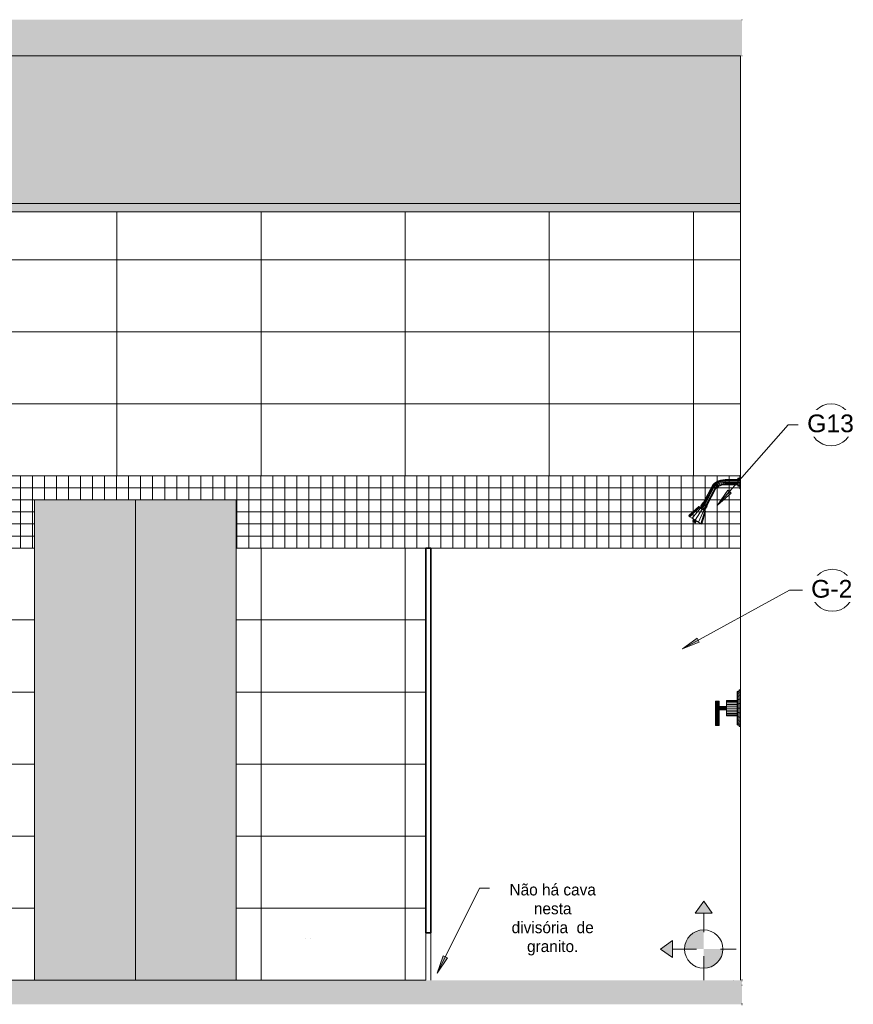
# Model space of a CAD drawing. Header units: metres. Extents: x -10.1 to 50.7, y -18 to 8.5.
# Tile 98 of 109: x 30.2 to 33.7, y -0.1 to 4. Entities that reach past the tile are written whole.
import ezdxf

# ---------------------------------------------------------------- set-up
doc = ezdxf.new("R2010")
doc.units = ezdxf.units.M
doc.linetypes.add('IMPORT-HIDDEN _4_', pattern=[0.005, 0.003333, -0.001667])
doc.linetypes.add('Oculta', pattern=[0.007144, 0.004763, -0.002381])
doc.layers.get('DEFPOINTS').update_dxf_attribs({"lineweight": 18})
for name, color, linetype, lineweight in [('A-ANNO-KEYN', 231, 'Continuous', 9), ('A-DETL', 90, 'Continuous', 18), ('A-DETL-GENF', 92, 'Continuous', 18), ('A-DETL-HDLN', 90, 'Oculta', 18), ('A-DETL-THIN', 151, 'Continuous', 18), ('A-DOOR', 31, 'Continuous', 18), ('A-FLOR', 192, 'Continuous', 18), ('A-FLOR-MCUT', 51, 'Continuous', 18), ('A-FLOR-PATT', 8, 'Continuous', 18), ('A-WALL', 113, 'Continuous', 18), ('A-WALL-PATT', 111, 'Continuous', 35), ('ARQ-ALV-MEDIA', 7, 'Continuous', 18), ('ARQ-IND-SIMB', 7, 'Continuous', 18), ('ARQ-LAY-EQUIP', 7, 'Continuous', 18), ('ARQ-PISO-DESN', 7, 'Continuous', 18), ('ARQ-PROJECAO', 7, 'IMPORT-HIDDEN _4_', 18), ('base', 7, 'Continuous', 18), ('corpo', 50, 'Continuous', 25), ('COTAS', 7, 'Continuous', 18), ('cubas', 7, 'Continuous', 18), ('DETALHE', 7, 'Continuous', 18), ('DETALHES_CTR35', 7, 'Continuous', 18), ('ESQUADRIAS', 250, 'Continuous', 35), ('G-ANNO-TEXT', 231, 'Continuous', 9), ('G-IMPT', 8, 'Continuous', 18), ('P-SANR-FIXT', 6, 'Continuous', 18), ('Projeto da acquasoft Caldas NovasMOD_dwg', 8, 'Continuous', 18), ('sobre-tampo', 50, 'Continuous', 25)]:
    doc.layers.add(name, color=color, linetype=linetype, lineweight=lineweight)
doc.styles.add('Arial_1', font='arial.ttf', dxfattribs={"height": 0.073765})
doc.styles.add('Century Gothic_4', font='GOTHIC.TTF', dxfattribs={"height": 0.047904})

# ---------------------------------------------------------------- blocks, each defined once
blk = doc.blocks.new('Projeto da acquasoft Caldas NovasMOD_dwg_buffet-1411850-Vista G')
at = {"layer": 'base'}
for p, q in [((5.7833, 0), (5.7828, 0)), ((5.7828, 0), (5.7833, 0))]:
    blk.add_line(p, q, dxfattribs=at)
at = {"layer": 'corpo'}
for p, q in [((5.7833, 0), (5.7828, 0)), ((5.7828, 0), (5.7833, 0))]:
    blk.add_line(p, q, dxfattribs=at)
at = {"layer": 'COTAS'}
for p, q in [((5.7833, 0), (5.7828, 0)), ((5.7828, 0), (5.7833, 0))]:
    blk.add_line(p, q, dxfattribs=at)
at = {"layer": 'cubas'}
for p, q in [((5.7833, 0), (5.7828, 0)), ((5.7828, 0), (5.7833, 0)), ((5.7828, 0), (5.7833, 0)), ((5.7833, 0), (5.7828, 0))]:
    blk.add_line(p, q, dxfattribs=at)
at = {"layer": 'sobre-tampo'}
for p, q in [((5.7828, 0), (5.7833, 0)), ((5.7833, 0), (5.7828, 0))]:
    blk.add_line(p, q, dxfattribs=at)
blk = doc.blocks.new('Projeto da acquasoft Caldas NovasMOD_dwg__Dot-1411849-Vista G')
at = {"layer": 'COTAS'}
for p, q in [((5.7832, 0), (5.7837, 0)), ((5.7837, 0), (5.7832, 0))]:
    blk.add_line(p, q, dxfattribs=at)
blk = doc.blocks.new('Projeto da acquasoft Caldas NovasMOD_dwg__Dot-1411863-Vista G')
at = {"layer": 'COTAS'}
blk.add_line((5.7828, 0), (5.7833, 0), dxfattribs=at)
blk = doc.blocks.new('Projeto da acquasoft Caldas NovasMOD_dwg-1411832-Vista G')
at = {"layer": 'ARQ-ALV-MEDIA'}
for p, q in [((5.7833, 0), (5.7828, 0)), ((5.7833, 0), (5.7828, 0)), ((5.7833, 0), (5.7828, 0)), ((5.7828, 0), (5.7833, 0))]:
    blk.add_line(p, q, dxfattribs=at)
at = {"layer": 'ARQ-IND-SIMB'}
blk.add_line((5.7833, 0), (5.7828, 0), dxfattribs=at)
blk.add_line((5.7833, 0), (5.7828, 0), dxfattribs=at)
at = {"layer": 'ARQ-LAY-EQUIP'}
for p, q in [((5.7828, 0), (5.7833, 0)), ((5.7833, 0), (5.7828, 0)), ((5.7833, 0), (5.7828, 0)), ((5.7833, 0), (5.7828, 0)), ((5.7828, 0), (5.7833, 0)), ((5.7833, 0), (5.7828, 0))]:
    blk.add_line(p, q, dxfattribs=at)
at = {"layer": 'ARQ-PISO-DESN'}
for p, q in [((5.7828, 0), (5.7833, 0)), ((5.7833, 0), (5.7828, 0))]:
    blk.add_line(p, q, dxfattribs=at)
at = {"layer": 'ARQ-PROJECAO'}
for p, q in [((5.7833, 0), (5.7828, 0)), ((5.7833, 0), (5.7828, 0)), ((5.7833, 0), (5.7828, 0)), ((5.7828, 0), (5.7833, 0)), ((5.7833, 0), (5.7828, 0))]:
    blk.add_line(p, q, dxfattribs=at)
at = {"layer": 'COTAS'}
blk.add_line((5.7828, 0), (5.7833, 0), dxfattribs=at)
at = {"layer": 'DEFPOINTS'}
for p, q in [((5.7833, 0), (5.7828, 0)), ((5.7828, 0), (5.7833, 0))]:
    blk.add_line(p, q, dxfattribs=at)
at = {"layer": 'DETALHE'}
blk.add_line((5.7828, 0), (5.7833, 0), dxfattribs=at)
blk.add_line((5.7828, 0), (5.7833, 0), dxfattribs=at)
at = {"layer": 'DETALHES_CTR35'}
for p, q in [((5.7833, 0), (5.7828, 0)), ((5.7828, 0), (5.7833, 0)), ((5.7833, 0), (5.7828, 0)), ((5.7828, 0), (5.7833, 0)), ((5.7833, 0), (5.7828, 0)), ((5.7833, 0), (5.7828, 0)), ((5.7833, 0), (5.7828, 0)), ((5.7828, 0), (5.7833, 0)), ((5.7833, 0), (5.7828, 0)), ((5.7828, 0), (5.7833, 0)), ((5.7833, 0), (5.7828, 0)), ((5.7833, 0), (5.7828, 0)), ((5.7828, 0), (5.7833, 0)), ((5.7833, 0), (5.7828, 0)), ((5.7833, 0), (5.7828, 0))]:
    blk.add_line(p, q, dxfattribs=at)
at = {"layer": 'ESQUADRIAS'}
for p, q in [((5.7833, 0), (5.7828, 0)), ((5.7833, 0), (5.7828, 0)), ((5.7833, 0), (5.7828, 0)), ((5.7833, 0), (5.7828, 0)), ((5.7833, 0), (5.7828, 0)), ((5.7828, 0), (5.7833, 0))]:
    blk.add_line(p, q, dxfattribs=at)
at = {"extrusion": (0, 0, -1)}
blk.add_blockref('Projeto da acquasoft Caldas NovasMOD_dwg__Dot-1411849-Vista G', (-11.5298, 0), dxfattribs=at)
for name in ['Projeto da acquasoft Caldas NovasMOD_dwg_buffet-1411850-Vista G', 'Projeto da acquasoft Caldas NovasMOD_dwg__Dot-1411863-Vista G', 'Projeto da acquasoft Caldas NovasMOD_dwg__Dot-1411849-Vista G']:
    blk.add_blockref(name, (0, 0))
blk = doc.blocks.new('ADA Shower Head with adjustable bar 2 - ADA Shower Head with adjustable bar 2-210233-Vista G')
at = {"layer": 'P-SANR-FIXT'}
for p, q in [((3.9673, 0.1741), (3.9673, 0.1742)), ((3.9873, 0.1742), (3.9873, 0.1741))]:
    blk.add_line(p, q, dxfattribs=at)
blk = doc.blocks.new('Kohler_-_K-T8226_Taboret_Shower_Trim_1533 - t8226_dxf-717986-Vista G')
at = {"layer": 'G-IMPT'}
for p, q in [((5.7741, 2.0911), (5.7662, 2.0911)), ((5.7662, 2.0911), (5.7662, 2.0899)), ((5.7741, 2.1022), (5.7773, 2.1022)), ((5.7741, 2.1022), (5.7741, 2.1001)), ((5.7741, 2.1001), (5.7773, 2.1001)), ((5.7773, 2.1022), (5.7773, 2.1001)), ((5.6614, 2.0635), (5.6215, 1.9883)), ((5.6684, 2.0697), (5.6614, 2.0635)), ((5.6623, 2.0626), (5.6614, 2.0635)), ((5.6623, 2.0626), (5.6618, 2.0617)), ((5.6692, 2.0686), (5.6623, 2.0626)), ((5.6763, 2.075), (5.6684, 2.0697)), ((5.6692, 2.0686), (5.6684, 2.0697)), ((5.677, 2.0738), (5.6692, 2.0686)), ((5.6695, 2.0682), (5.6692, 2.0686)), ((5.6849, 2.0792), (5.6763, 2.075)), ((5.677, 2.0738), (5.6763, 2.075)), ((5.6854, 2.078), (5.677, 2.0738)), ((5.6773, 2.0732), (5.677, 2.0738)), ((5.6939, 2.0822), (5.6849, 2.0792)), ((5.6854, 2.078), (5.6849, 2.0792)), ((5.6942, 2.081), (5.6854, 2.078)), ((5.6857, 2.0772), (5.6854, 2.078)), ((5.7032, 2.0841), (5.6939, 2.0822)), ((5.6942, 2.081), (5.6939, 2.0822)), ((5.7034, 2.0828), (5.6942, 2.081)), ((5.6944, 2.0801), (5.6942, 2.081)), ((5.7125, 2.0847), (5.7032, 2.0841)), ((5.7034, 2.0828), (5.7032, 2.0841)), ((5.7125, 2.0834), (5.7034, 2.0828)), ((5.7035, 2.0819), (5.7034, 2.0828)), ((5.7125, 2.0847), (5.7662, 2.0847)), ((5.7125, 2.0834), (5.7125, 2.0847)), ((5.7126, 2.0825), (5.7125, 2.0834)), ((5.7125, 2.0834), (5.7662, 2.0834)), ((5.7662, 2.0899), (5.7662, 2.0889)), ((5.7741, 2.0899), (5.7662, 2.0899)), ((5.6038, 1.9724), (5.5617, 1.935)), ((5.6038, 1.9724), (5.6056, 1.9712)), ((5.6056, 1.9712), (5.6042, 1.9699)), ((5.6105, 1.9681), (5.6056, 1.9712)), ((5.6105, 1.9681), (5.6093, 1.9667)), ((5.6129, 1.972), (5.6105, 1.9681)), ((5.6115, 1.9675), (5.6105, 1.9681)), ((5.6196, 1.9887), (5.6112, 1.9752)), ((5.6112, 1.9752), (5.6122, 1.9746)), ((5.6138, 1.9714), (5.6114, 1.9676)), ((5.6196, 1.9887), (5.6209, 1.9879)), ((5.6209, 1.9879), (5.6199, 1.9863)), ((5.6221, 1.9871), (5.6209, 1.9879)), ((5.6223, 1.9875), (5.6215, 1.9883)), ((5.6384, 1.9769), (5.6375, 1.9753)), ((5.6384, 1.9769), (5.6376, 1.9775)), ((5.5617, 1.935), (5.5632, 1.9341)), ((5.5617, 1.935), (5.5632, 1.9341)), ((5.6289, 1.9567), (5.625, 1.9591)), ((5.6289, 1.9567), (5.6283, 1.9548)), ((5.6307, 1.9555), (5.6289, 1.9567)), ((5.6307, 1.9555), (5.6302, 1.9537)), ((5.5823, 1.92), (5.5782, 1.9135)), ((5.5782, 1.9135), (5.5789, 1.913)), ((5.583, 1.9195), (5.5789, 1.913))]:
    blk.add_line(p, q, dxfattribs=at)
blk = doc.blocks.new('Kohler_-_K-T8226_Taboret_Shower_Trim_1533 - Kohler_-_K-T8226_Taboret_Shower_Trim_1533-204706-Vista G')
blk.add_blockref('Kohler_-_K-T8226_Taboret_Shower_Trim_1533 - t8226_dxf-717986-Vista G', (0, 0))
blk = doc.blocks.new('Kohler_-_K-T8226_Taboret_Shower_Trim_1533 - t8226_dxf-V25-Vista G')
at = {"layer": 'G-IMPT'}
for p, q in [((5.7741, 2.0979), (5.7741, 2.1)), ((5.7741, 2.1), (5.7773, 2.1)), ((5.7741, 2.0921), (5.7741, 2.0979)), ((5.7741, 2.0979), (5.7773, 2.0979)), ((5.7741, 2.0833), (5.7741, 2.0921)), ((5.7741, 2.0921), (5.7773, 2.0921)), ((5.7773, 2.0979), (5.7773, 2.1)), ((5.7773, 2.0921), (5.7773, 2.0979)), ((5.7773, 2.0833), (5.7773, 2.0921)), ((5.6614, 2.0613), (5.6215, 1.9861)), ((5.6623, 2.0604), (5.6225, 1.9851)), ((5.6646, 2.0579), (5.6251, 1.9831)), ((5.6679, 2.0544), (5.629, 1.9806)), ((5.6712, 2.0509), (5.6329, 1.9782)), ((5.6684, 2.0675), (5.6614, 2.0613)), ((5.6614, 2.0613), (5.6623, 2.0604)), ((5.6692, 2.0664), (5.6623, 2.0604)), ((5.6623, 2.0604), (5.6646, 2.0579)), ((5.6713, 2.0637), (5.6646, 2.0579)), ((5.6679, 2.0544), (5.6646, 2.0579)), ((5.6742, 2.0599), (5.6679, 2.0544)), ((5.6712, 2.0509), (5.6679, 2.0544)), ((5.6763, 2.0728), (5.6684, 2.0675)), ((5.6684, 2.0675), (5.6692, 2.0664)), ((5.677, 2.0716), (5.6692, 2.0664)), ((5.6692, 2.0664), (5.6713, 2.0637)), ((5.6771, 2.0561), (5.6712, 2.0509)), ((5.6712, 2.0509), (5.6735, 2.0484)), ((5.6787, 2.0687), (5.6713, 2.0637)), ((5.6742, 2.0599), (5.6713, 2.0637)), ((5.6792, 2.0534), (5.6735, 2.0484)), ((5.6811, 2.0645), (5.6742, 2.0599)), ((5.6771, 2.0561), (5.6742, 2.0599)), ((5.68, 2.0523), (5.6744, 2.0474)), ((5.6849, 2.077), (5.6763, 2.0728)), ((5.6763, 2.0728), (5.677, 2.0716)), ((5.6854, 2.0758), (5.677, 2.0716)), ((5.677, 2.0716), (5.6787, 2.0687)), ((5.6835, 2.0603), (5.6771, 2.0561)), ((5.6771, 2.0561), (5.6792, 2.0534)), ((5.6867, 2.0726), (5.6787, 2.0687)), ((5.6811, 2.0645), (5.6787, 2.0687)), ((5.6852, 2.0574), (5.6792, 2.0534)), ((5.6792, 2.0534), (5.68, 2.0523)), ((5.6858, 2.0563), (5.68, 2.0523)), ((5.6885, 2.0682), (5.6811, 2.0645)), ((5.6835, 2.0603), (5.6811, 2.0645)), ((5.6903, 2.0637), (5.6835, 2.0603)), ((5.6835, 2.0603), (5.6852, 2.0574)), ((5.6939, 2.08), (5.6849, 2.077)), ((5.6849, 2.077), (5.6854, 2.0758)), ((5.6916, 2.0606), (5.6852, 2.0574)), ((5.6852, 2.0574), (5.6858, 2.0563)), ((5.6942, 2.0788), (5.6854, 2.0758)), ((5.6854, 2.0758), (5.6867, 2.0726)), ((5.6921, 2.0594), (5.6858, 2.0563)), ((5.6951, 2.0755), (5.6867, 2.0726)), ((5.6885, 2.0682), (5.6867, 2.0726)), ((5.6963, 2.0708), (5.6885, 2.0682)), ((5.6903, 2.0637), (5.6885, 2.0682)), ((5.6976, 2.0662), (5.6903, 2.0637)), ((5.6903, 2.0637), (5.6916, 2.0606)), ((5.6985, 2.0629), (5.6916, 2.0606)), ((5.6916, 2.0606), (5.6921, 2.0594)), ((5.6988, 2.0616), (5.6921, 2.0594)), ((5.7032, 2.0819), (5.6939, 2.08)), ((5.6939, 2.08), (5.6942, 2.0788)), ((5.7034, 2.0806), (5.6942, 2.0788)), ((5.6942, 2.0788), (5.6951, 2.0755)), ((5.7038, 2.0772), (5.6951, 2.0755)), ((5.6963, 2.0708), (5.6951, 2.0755)), ((5.7045, 2.0724), (5.6963, 2.0708)), ((5.6976, 2.0662), (5.6963, 2.0708)), ((5.7051, 2.0677), (5.6976, 2.0662)), ((5.6976, 2.0662), (5.6985, 2.0629)), ((5.7055, 2.0643), (5.6985, 2.0629)), ((5.6985, 2.0629), (5.6988, 2.0616)), ((5.7057, 2.063), (5.6988, 2.0616)), ((5.7125, 2.0825), (5.7032, 2.0819)), ((5.7032, 2.0819), (5.7034, 2.0806)), ((5.7125, 2.0812), (5.7034, 2.0806)), ((5.7034, 2.0806), (5.7038, 2.0772)), ((5.7127, 2.0778), (5.7038, 2.0772)), ((5.7045, 2.0724), (5.7038, 2.0772)), ((5.7128, 2.073), (5.7045, 2.0724)), ((5.7051, 2.0677), (5.7045, 2.0724)), ((5.713, 2.0682), (5.7051, 2.0677)), ((5.7051, 2.0677), (5.7055, 2.0643)), ((5.7131, 2.0648), (5.7055, 2.0643)), ((5.7055, 2.0643), (5.7057, 2.063)), ((5.7131, 2.0635), (5.7057, 2.063)), ((5.7125, 2.0825), (5.7662, 2.0825)), ((5.7125, 2.0825), (5.7125, 2.0812)), ((5.7125, 2.0812), (5.7662, 2.0812)), ((5.7125, 2.0812), (5.7127, 2.0778)), ((5.7128, 2.073), (5.7127, 2.0778)), ((5.7127, 2.0778), (5.7662, 2.0778)), ((5.7662, 2.073), (5.7128, 2.073)), ((5.713, 2.0682), (5.7128, 2.073)), ((5.713, 2.0682), (5.7662, 2.0682)), ((5.713, 2.0682), (5.7131, 2.0648)), ((5.7131, 2.0648), (5.7662, 2.0648)), ((5.7131, 2.0648), (5.7131, 2.0635)), ((5.7131, 2.0635), (5.7662, 2.0635)), ((5.7662, 2.0877), (5.7662, 2.0889)), ((5.7741, 2.0889), (5.7662, 2.0889)), ((5.7662, 2.0842), (5.7662, 2.0877)), ((5.7741, 2.0877), (5.7662, 2.0877)), ((5.7662, 2.0791), (5.7662, 2.0842)), ((5.7741, 2.0842), (5.7662, 2.0842)), ((5.7662, 2.073), (5.7662, 2.0791)), ((5.7741, 2.0791), (5.7662, 2.0791)), ((5.7662, 2.0669), (5.7662, 2.073)), ((5.7741, 2.073), (5.7662, 2.073)), ((5.7662, 2.0618), (5.7662, 2.0669)), ((5.7741, 2.0669), (5.7662, 2.0669)), ((5.7662, 2.0583), (5.7662, 2.0618)), ((5.7741, 2.0618), (5.7662, 2.0618)), ((5.7662, 2.0571), (5.7662, 2.0583)), ((5.7741, 2.0583), (5.7662, 2.0583)), ((5.7741, 2.0571), (5.7662, 2.0571)), ((5.7741, 2.073), (5.7741, 2.0833)), ((5.7741, 2.0833), (5.7773, 2.0833)), ((5.7741, 2.0627), (5.7741, 2.073)), ((5.7741, 2.073), (5.7773, 2.073)), ((5.7741, 2.0539), (5.7741, 2.0627)), ((5.7741, 2.0627), (5.7773, 2.0627)), ((5.7741, 2.0481), (5.7741, 2.0539)), ((5.7741, 2.0539), (5.7773, 2.0539)), ((5.7773, 2.073), (5.7773, 2.0833)), ((5.7773, 2.0627), (5.7773, 2.073)), ((5.7773, 2.0539), (5.7773, 2.0627)), ((5.7773, 2.0481), (5.7773, 2.0539)), ((5.6735, 2.0484), (5.6356, 1.9765)), ((5.6744, 2.0474), (5.6367, 1.9758)), ((5.6735, 2.0484), (5.6744, 2.0474)), ((5.7741, 2.046), (5.7741, 2.0481)), ((5.7741, 2.0481), (5.7773, 2.0481)), ((5.7741, 2.046), (5.7741, 2.046)), ((5.7741, 2.046), (5.7773, 2.046)), ((5.7741, 2.046), (5.7741, 2.046)), ((5.7773, 2.046), (5.7773, 2.0481)), ((5.7773, 2.046), (5.7773, 2.046)), ((5.6038, 1.9702), (5.5617, 1.9328)), ((5.6056, 1.969), (5.5653, 1.9305)), ((5.6056, 1.969), (5.6038, 1.9702)), ((5.6056, 1.969), (5.6105, 1.9659)), ((5.6139, 1.9713), (5.6105, 1.9659)), ((5.6196, 1.9865), (5.6112, 1.973)), ((5.6125, 1.9722), (5.6112, 1.973)), ((5.6148, 1.9708), (5.6114, 1.9654)), ((5.6209, 1.9857), (5.6125, 1.9722)), ((5.6125, 1.9722), (5.6159, 1.9701)), ((5.6172, 1.9692), (5.6139, 1.9638)), ((5.6243, 1.9835), (5.6159, 1.9701)), ((5.6159, 1.9701), (5.6206, 1.9671)), ((5.6196, 1.9865), (5.6209, 1.9857)), ((5.629, 1.9806), (5.6206, 1.9671)), ((5.6209, 1.9857), (5.6243, 1.9835)), ((5.6215, 1.9861), (5.6225, 1.9851)), ((5.6225, 1.9851), (5.6236, 1.984)), ((5.6243, 1.9835), (5.629, 1.9806)), ((5.6337, 1.9776), (5.6253, 1.9642)), ((5.6372, 1.9755), (5.6288, 1.962)), ((5.629, 1.9806), (5.6337, 1.9776)), ((5.6384, 1.9747), (5.63, 1.9612)), ((5.6337, 1.9776), (5.6372, 1.9755)), ((5.6372, 1.9755), (5.6384, 1.9747)), ((5.5653, 1.9305), (5.5617, 1.9328)), ((5.5617, 1.9328), (5.5653, 1.9305)), ((5.5653, 1.9305), (5.5752, 1.9244)), ((5.5653, 1.9305), (5.5752, 1.9244)), ((5.6105, 1.9659), (5.5752, 1.9244)), ((5.6172, 1.9617), (5.5886, 1.916)), ((5.624, 1.9575), (5.6021, 1.9076)), ((5.6105, 1.9659), (5.6172, 1.9617)), ((5.6289, 1.9545), (5.612, 1.9014)), ((5.6307, 1.9533), (5.6156, 1.8991)), ((5.6206, 1.9671), (5.6172, 1.9617)), ((5.6172, 1.9617), (5.624, 1.9575)), ((5.6206, 1.9671), (5.6253, 1.9642)), ((5.624, 1.965), (5.6206, 1.9596)), ((5.6264, 1.9635), (5.6231, 1.9581)), ((5.6273, 1.9629), (5.624, 1.9575)), ((5.624, 1.9575), (5.6289, 1.9545)), ((5.6253, 1.9642), (5.6288, 1.962)), ((5.6288, 1.962), (5.63, 1.9612)), ((5.6289, 1.9545), (5.6307, 1.9533)), ((5.5752, 1.9244), (5.5886, 1.916)), ((5.5752, 1.9244), (5.5886, 1.916)), ((5.5833, 1.9193), (5.5782, 1.9113)), ((5.5789, 1.9108), (5.5782, 1.9113)), ((5.584, 1.9189), (5.5789, 1.9108)), ((5.5789, 1.9108), (5.5809, 1.9096)), ((5.586, 1.9177), (5.5809, 1.9096)), ((5.5809, 1.9096), (5.5836, 1.9079)), ((5.5886, 1.916), (5.5836, 1.9079)), ((5.5836, 1.9079), (5.5863, 1.9062)), ((5.5913, 1.9143), (5.5863, 1.9062)), ((5.5863, 1.9062), (5.5883, 1.905)), ((5.5933, 1.9131), (5.5883, 1.905)), ((5.5883, 1.905), (5.589, 1.9045)), ((5.5886, 1.916), (5.6021, 1.9076)), ((5.5886, 1.916), (5.6021, 1.9076)), ((5.594, 1.9126), (5.589, 1.9045)), ((5.6021, 1.9076), (5.612, 1.9014)), ((5.6021, 1.9076), (5.612, 1.9014)), ((5.612, 1.9014), (5.6156, 1.8991)), ((5.612, 1.9014), (5.6156, 1.8991)), ((5.763, 1.2007), (5.763, 1.203)), ((5.7662, 1.203), (5.763, 1.203)), ((5.763, 1.1937), (5.763, 1.2007)), ((5.7662, 1.2007), (5.763, 1.2007)), ((5.763, 1.1826), (5.763, 1.1937)), ((5.7662, 1.1937), (5.763, 1.1937)), ((5.7662, 1.2022), (5.7662, 1.2046)), ((5.7709, 1.2046), (5.7662, 1.2046)), ((5.7662, 1.1951), (5.7662, 1.2022)), ((5.7709, 1.2022), (5.7662, 1.2022)), ((5.7662, 1.1837), (5.7662, 1.1951)), ((5.7709, 1.1951), (5.7662, 1.1951)), ((5.7709, 1.2068), (5.7709, 1.2094)), ((5.7709, 1.2094), (5.7773, 1.2094)), ((5.7709, 1.1992), (5.7709, 1.2068)), ((5.7709, 1.2068), (5.7773, 1.2068)), ((5.7709, 1.1871), (5.7709, 1.1992)), ((5.7709, 1.1992), (5.7773, 1.1992)), ((5.7773, 1.2068), (5.7773, 1.2094)), ((5.7773, 1.1992), (5.7773, 1.2068)), ((5.7773, 1.1871), (5.7773, 1.1992)), ((5.6736, 1.1628), (5.6725, 1.1628)), ((5.6725, 1.0612), (5.6725, 1.1628)), ((5.6765, 1.1628), (5.6736, 1.1628)), ((5.6736, 1.0612), (5.6736, 1.1628)), ((5.6805, 1.1628), (5.6765, 1.1628)), ((5.6765, 1.0612), (5.6765, 1.1628)), ((5.6845, 1.1628), (5.6805, 1.1628)), ((5.6805, 1.0612), (5.6805, 1.1628)), ((5.6874, 1.1628), (5.6845, 1.1628)), ((5.6845, 1.0612), (5.6845, 1.1628)), ((5.6874, 1.1628), (5.6884, 1.1628)), ((5.6874, 1.138), (5.6874, 1.1628)), ((5.6884, 1.1392), (5.6884, 1.1628)), ((5.7185, 1.1639), (5.7185, 1.1649)), ((5.763, 1.1649), (5.7185, 1.1649)), ((5.7185, 1.1607), (5.7185, 1.1639)), ((5.763, 1.1639), (5.7185, 1.1639)), ((5.7185, 1.1556), (5.7185, 1.1607)), ((5.763, 1.1607), (5.7185, 1.1607)), ((5.7185, 1.1491), (5.7185, 1.1556)), ((5.763, 1.1556), (5.7185, 1.1556)), ((5.7185, 1.1414), (5.7185, 1.1491)), ((5.763, 1.1491), (5.7185, 1.1491)), ((5.763, 1.1681), (5.763, 1.1826)), ((5.7662, 1.1826), (5.763, 1.1826)), ((5.763, 1.1513), (5.763, 1.1681)), ((5.7662, 1.1681), (5.763, 1.1681)), ((5.763, 1.1332), (5.763, 1.1513)), ((5.7662, 1.1513), (5.763, 1.1513)), ((5.7662, 1.1689), (5.7662, 1.1837)), ((5.7709, 1.1837), (5.7662, 1.1837)), ((5.7662, 1.1517), (5.7662, 1.1689)), ((5.7709, 1.1689), (5.7662, 1.1689)), ((5.7662, 1.1332), (5.7662, 1.1517)), ((5.7709, 1.1517), (5.7662, 1.1517)), ((5.7709, 1.1713), (5.7709, 1.1871)), ((5.7709, 1.1871), (5.7773, 1.1871)), ((5.7709, 1.1529), (5.7709, 1.1713)), ((5.7709, 1.1713), (5.7773, 1.1713)), ((5.7709, 1.1332), (5.7709, 1.1529)), ((5.7709, 1.1529), (5.7773, 1.1529)), ((5.7773, 1.1713), (5.7773, 1.1871)), ((5.7773, 1.1529), (5.7773, 1.1713)), ((5.7773, 1.1332), (5.7773, 1.1529)), ((5.7185, 1.1332), (5.6851, 1.1332)), ((5.7185, 1.1348), (5.6853, 1.1348)), ((5.7185, 1.1315), (5.6853, 1.1315)), ((5.7185, 1.1364), (5.6859, 1.1364)), ((5.7185, 1.13), (5.6859, 1.13)), ((5.7185, 1.1377), (5.6869, 1.1377)), ((5.7185, 1.1287), (5.6869, 1.1287)), ((5.7185, 1.1395), (5.6874, 1.1395)), ((5.7185, 1.1387), (5.6874, 1.1387)), ((5.6874, 1.0612), (5.6874, 1.1284)), ((5.7185, 1.1277), (5.6874, 1.1277)), ((5.7185, 1.1268), (5.6874, 1.1268)), ((5.7185, 1.1393), (5.688, 1.1393)), ((5.7185, 1.1271), (5.688, 1.1271)), ((5.6884, 1.0612), (5.6884, 1.1272)), ((5.7185, 1.1332), (5.7185, 1.1414)), ((5.763, 1.1414), (5.7185, 1.1414)), ((5.7185, 1.125), (5.7185, 1.1332)), ((5.763, 1.1332), (5.7185, 1.1332)), ((5.7185, 1.1173), (5.7185, 1.125)), ((5.763, 1.125), (5.7185, 1.125)), ((5.7185, 1.1107), (5.7185, 1.1173)), ((5.763, 1.1173), (5.7185, 1.1173)), ((5.7185, 1.1057), (5.7185, 1.1107)), ((5.763, 1.1107), (5.7185, 1.1107)), ((5.763, 1.1151), (5.763, 1.1332)), ((5.7662, 1.1332), (5.763, 1.1332)), ((5.763, 1.0983), (5.763, 1.1151)), ((5.7662, 1.1151), (5.763, 1.1151)), ((5.7662, 1.1147), (5.7662, 1.1332)), ((5.7709, 1.1332), (5.7662, 1.1332)), ((5.7662, 1.0975), (5.7662, 1.1147)), ((5.7709, 1.1147), (5.7662, 1.1147)), ((5.7709, 1.1135), (5.7709, 1.1332)), ((5.7709, 1.1332), (5.7773, 1.1332)), ((5.7709, 1.0951), (5.7709, 1.1135)), ((5.7709, 1.1135), (5.7773, 1.1135)), ((5.7773, 1.1135), (5.7773, 1.1332)), ((5.7773, 1.0951), (5.7773, 1.1135)), ((5.7185, 1.1025), (5.7185, 1.1057)), ((5.763, 1.1057), (5.7185, 1.1057)), ((5.7185, 1.1014), (5.7185, 1.1025)), ((5.763, 1.1025), (5.7185, 1.1025)), ((5.763, 1.1014), (5.7185, 1.1014)), ((5.763, 1.0838), (5.763, 1.0983)), ((5.7662, 1.0983), (5.763, 1.0983)), ((5.763, 1.0727), (5.763, 1.0838)), ((5.7662, 1.0838), (5.763, 1.0838)), ((5.763, 1.0657), (5.763, 1.0727)), ((5.7662, 1.0727), (5.763, 1.0727)), ((5.7662, 1.0827), (5.7662, 1.0975)), ((5.7709, 1.0975), (5.7662, 1.0975)), ((5.7662, 1.0713), (5.7662, 1.0827)), ((5.7709, 1.0827), (5.7662, 1.0827)), ((5.7662, 1.0642), (5.7662, 1.0713)), ((5.7709, 1.0713), (5.7662, 1.0713)), ((5.7709, 1.0793), (5.7709, 1.0951)), ((5.7709, 1.0951), (5.7773, 1.0951)), ((5.7709, 1.0672), (5.7709, 1.0793)), ((5.7709, 1.0793), (5.7773, 1.0793)), ((5.7709, 1.0596), (5.7709, 1.0672)), ((5.7709, 1.0672), (5.7773, 1.0672)), ((5.7773, 1.0793), (5.7773, 1.0951)), ((5.7773, 1.0672), (5.7773, 1.0793)), ((5.7773, 1.0596), (5.7773, 1.0672)), ((5.6736, 1.0612), (5.6725, 1.0612)), ((5.6765, 1.0612), (5.6736, 1.0612)), ((5.6805, 1.0612), (5.6765, 1.0612)), ((5.6845, 1.0612), (5.6805, 1.0612)), ((5.6874, 1.0612), (5.6845, 1.0612)), ((5.6874, 1.0612), (5.6884, 1.0612)), ((5.763, 1.0633), (5.763, 1.0657)), ((5.7662, 1.0657), (5.763, 1.0657)), ((5.7662, 1.0633), (5.763, 1.0633)), ((5.7662, 1.0618), (5.7662, 1.0642)), ((5.7709, 1.0642), (5.7662, 1.0642)), ((5.7709, 1.0618), (5.7662, 1.0618)), ((5.7709, 1.057), (5.7709, 1.0596)), ((5.7709, 1.0596), (5.7773, 1.0596)), ((5.7709, 1.057), (5.7773, 1.057)), ((5.7773, 1.057), (5.7773, 1.0596))]:
    blk.add_line(p, q, dxfattribs=at)
blk = doc.blocks.new('Kohler_-_K-T8226_Taboret_Shower_Trim_1533 - Kohler_-_K-T8226_Taboret_Shower_Trim_1533-718128-Vista G')
blk.add_blockref('Kohler_-_K-T8226_Taboret_Shower_Trim_1533 - t8226_dxf-V25-Vista G', (0, 0))
blk = doc.blocks.new('M_Descarga simples1 - 60X160 _vest_ fem_-2394049-Vista G')
at = {"layer": 'A-DOOR'}
for p, q in [((4.4673, 0), (4.4673, 0.198)), ((4.4873, 0.198), (4.4873, 0))]:
    blk.add_line(p, q, dxfattribs=at)
blk = doc.blocks.new('M_Identificador de nota-chave - Texto da nota-chave-86548-Vista G')
at = {"layer": 'A-ANNO-KEYN'}
blk.add_circle((0.8809, 1.0188), 0.0875, dxfattribs=at)

msp = doc.modelspace()

# ---------------------------------------------------------------- hatches: boundary and pattern name
at = {"layer": 'A-ANNO-KEYN'}
for points in [[(33.0854, 1.9784), (33.1424, 2.0282), (33.1275, 2.0413)], [(32.9385, 1.3807), (33.0091, 1.408), (32.9996, 1.4253)]]:
    msp.add_hatch(color=256, dxfattribs=at).paths.add_polyline_path(points, flags=0)
at = {"layer": 'A-DETL-GENF'}
h = msp.add_hatch(color=7, dxfattribs=at)
h.paths.add_polyline_path([(28.623, -0.1), (33.1865, -0.1), (33.1865, 0), (27.971, 0), (27.971, -0.1), (28.297, -0.1)], flags=0)
h.paths.add_polyline_path([(27.971, 3.85), (33.1867, 3.85), (33.1867, 4), (27.971, 4)], flags=0)
for color, points in [(7, [(31.8831, 3.2341), (33.181, 3.2341), (33.181, 3.85), (28.131, 3.85), (28.131, 3.2341), (30.5791, 3.2341)]), (1, [(31.8831, 3.2), (33.181, 3.2), (33.181, 3.2341), (28.131, 3.2341), (28.131, 3.2), (30.5791, 3.2)]), (254, [(30.241, 0), (31.081, 0), (31.081, 2), (30.241, 2), (30.241, 0.1558)]), (7, [(33.0275, 0.1301), (33.0275, 0.2101), (33.0068, 0.2074), (32.9875, 0.1994), (32.9709, 0.1867), (32.9582, 0.1701), (32.9502, 0.1508), (32.9475, 0.1301), (32.9582, 0.1301)]), (7, [(33.0275, 0.0501), (33.0482, 0.0528), (33.0675, 0.0608), (33.084, 0.0735), (33.0968, 0.0901), (33.1048, 0.1094), (33.1075, 0.1301), (33.0275, 0.1301), (33.0275, 0.0528)])]:
    msp.add_hatch(color=color, dxfattribs=at).paths.add_polyline_path(points, flags=0)
h = msp.add_hatch(dxfattribs=at)
h.set_pattern_fill('FP_21', color=12, style=0, pattern_type=2)
h.set_pattern_definition([(0, (-27.467, 0), (0, 0.05), []), (90, (-27.467, 0), (-0.05, 3e-18), [])])
h.paths.add_polyline_path([(28.121, 1.8), (30.241, 1.8), (30.241, 2), (31.081, 2), (31.081, 1.8), (33.181, 1.8), (33.181, 2.1), (28.121, 2.1), (28.121, 1.9499)], flags=0)
h.paths.add_polyline_path([(33.1699, 2.073), (33.1699, 2.073), (33.1728, 2.073)], flags=0)
h.paths.add_polyline_path([(33.1699, 2.08), (33.1699, 2.08), (33.1714, 2.0801)], flags=0)
h = msp.add_hatch(color=7, dxfattribs=at)
h.paths.add_polyline_path([(32.8975, 0.0951), (32.8975, 0.164), (32.8484, 0.1296)], flags=0)
h.paths.add_polyline_path([(32.9925, 0.2801), (33.0625, 0.2801), (33.0275, 0.3301), (33.0068, 0.3005)], flags=0)
at = {"layer": 'A-FLOR-PATT'}
msp.add_hatch(color=256, dxfattribs=at).paths.add_polyline_path([(33.1871, -0.1), (33.1871, -0.02), (33.1865, -0.02), (33.1865, -0.1)], flags=0)
at = {"layer": 'A-WALL-PATT', "lineweight": 18}
h = msp.add_hatch(dxfattribs=at)
h.set_pattern_fill('FP_20', color=256, style=0, pattern_type=2)
h.set_pattern_definition([(0, (-27.016, 0), (0, 0.3), []), (90, (-27.016, 0), (-0.6, 4e-17), [])])
h.paths.add_polyline_path([(29.441, 0), (30.241, 0), (30.241, 1.8), (29.441, 1.8), (29.441, 0.2), (29.421, 0.2), (29.421, 0)], flags=0)
h.paths.add_polyline_path([(31.5571, 0), (31.871, 0), (31.871, 1.8), (31.081, 1.8), (31.081, 0), (31.3941, 0)], flags=0)
h.paths.add_polyline_path([(33.0801, 2.1), (33.1779, 2.1001), (33.1779, 2.1022), (33.181, 2.1022), (33.181, 3.2), (28.131, 3.2), (28.1311, 3.0982), (28.141, 3.0982), (28.141, 2.1017), (28.131, 2.1017), (28.131, 2.1), (33.0241, 2.1)], flags=0)
at = {"layer": 'G-ANNO-TEXT'}
msp.add_hatch(color=130, dxfattribs=at).paths.add_polyline_path([(31.9176, 0.0303), (31.96, 0.093), (31.9424, 0.1018)], flags=0)

# ---------------------------------------------------------------- linework, layer by layer
at = {"layer": 'A-ANNO-KEYN'}
for p, q in [((33.0854, 1.9784), (33.3792, 2.3127)), ((33.3792, 2.3127), (33.4589, 2.3127)), ((33.1275, 2.0413), (33.0854, 1.9784)), ((33.0854, 1.9784), (33.1424, 2.0282)), ((33.1424, 2.0282), (33.1275, 2.0413)), ((32.9385, 1.3807), (33.3842, 1.6239)), ((33.3842, 1.6239), (33.4754, 1.6239)), ((32.9996, 1.4253), (32.9385, 1.3807)), ((32.9385, 1.3807), (33.0091, 1.408)), ((33.0091, 1.408), (32.9996, 1.4253))]:
    msp.add_line(p, q, dxfattribs=at)
at = {"layer": 'A-DETL'}
for p, q in [((33.181, 3.85), (28.131, 3.85)), ((33.181, 3.2341), (33.181, 3.85)), ((33.181, 3.2341), (28.131, 3.2341)), ((28.131, 3.2), (33.181, 3.2)), ((33.181, 3.2), (33.181, 3.2341)), ((33.181, 2.1), (28.121, 2.1)), ((33.181, 1.8), (33.181, 2.1)), ((31.081, 2), (30.241, 2)), ((30.241, 2), (30.241, 0)), ((31.081, 0), (31.081, 2)), ((28.121, 1.8), (30.241, 1.8)), ((31.081, 1.8), (33.181, 1.8)), ((30.241, 0), (31.081, 0))]:
    msp.add_line(p, q, dxfattribs=at)
at = {"layer": 'A-DETL-HDLN'}
for p, q in [((32.9925, 0.2801), (33.0275, 0.3301)), ((33.0275, 0.3301), (33.0625, 0.2801)), ((33.0625, 0.2801), (32.9925, 0.2801)), ((33.0275, 0), (33.0275, 0.2801)), ((32.8475, 0.1302), (32.8975, 0.1651)), ((32.8975, 0.1651), (32.8974, 0.0951)), ((32.8974, 0.0951), (32.8475, 0.1302)), ((32.8975, 0.1301), (33.1625, 0.1301))]:
    msp.add_line(p, q, dxfattribs=at)
at = {"layer": 'A-DETL-THIN'}
msp.add_line((30.661, 2), (30.661, 0), dxfattribs=at)
msp.add_circle((33.0275, 0.1301), 0.08, dxfattribs=at)
at = {"layer": 'A-FLOR'}
for p, q in [((33.1871, 4), (33.1867, 4)), ((33.1867, 3.85), (33.1871, 3.85))]:
    msp.add_line(p, q, dxfattribs=at)
at = {"layer": 'A-FLOR', "lineweight": 50}
for p, q in [((33.1871, 0), (33.1865, 0)), ((33.1865, -0.1), (33.1871, -0.1))]:
    msp.add_line(p, q, dxfattribs=at)
at = {"layer": 'A-FLOR-MCUT'}
msp.add_line((33.1871, -0.02), (33.1865, -0.02), dxfattribs=at)
at = {"layer": 'A-WALL'}
for p, q in [((33.181, 2.1022), (33.181, 3.2)), ((33.181, 1.2094), (33.181, 2.046)), ((33.181, 1.8), (31.891, 1.8)), ((33.181, 0), (33.181, 1.057))]:
    msp.add_line(p, q, dxfattribs=at)
at = {"layer": 'A-WALL', "lineweight": 35}
for p, q in [((31.891, 1.8), (31.871, 1.8)), ((31.871, 1.8), (31.871, 0.198)), ((31.891, 0.198), (31.891, 1.8)), ((31.871, 0.198), (31.891, 0.198))]:
    msp.add_line(p, q, dxfattribs=at)
at = {"layer": 'G-ANNO-TEXT', "color": 130}
for p, q in [((31.9176, 0.0303), (32.0946, 0.3835)), ((32.0946, 0.3835), (32.1354, 0.3835)), ((31.9424, 0.1018), (31.9176, 0.0303)), ((31.9176, 0.0303), (31.96, 0.093)), ((31.96, 0.093), (31.9424, 0.1018))]:
    msp.add_line(p, q, dxfattribs=at)

# ---------------------------------------------------------------- block references
at = {"layer": 'A-ANNO-KEYN'}
for p in [(32.677, 1.2939), (32.682, 0.6051)]:
    msp.add_blockref('M_Identificador de nota-chave - Texto da nota-chave-86548-Vista G', p, dxfattribs=at)
at = {"layer": 'A-DOOR'}
msp.add_blockref('M_Descarga simples1 - 60X160 _vest_ fem_-2394049-Vista G', (27.4038, 0), dxfattribs=at)
at = {"layer": 'P-SANR-FIXT'}
for name in ['Kohler_-_K-T8226_Taboret_Shower_Trim_1533 - Kohler_-_K-T8226_Taboret_Shower_Trim_1533-204706-Vista G', 'Kohler_-_K-T8226_Taboret_Shower_Trim_1533 - Kohler_-_K-T8226_Taboret_Shower_Trim_1533-718128-Vista G', 'ADA Shower Head with adjustable bar 2 - ADA Shower Head with adjustable bar 2-210233-Vista G']:
    msp.add_blockref(name, (27.4038, 0), dxfattribs=at)
at = {"layer": 'Projeto da acquasoft Caldas NovasMOD_dwg', "color": 7}
msp.add_blockref('Projeto da acquasoft Caldas NovasMOD_dwg-1411832-Vista G', (27.4038, 0), dxfattribs=at)

# ---------------------------------------------------------------- texts
at = {"layer": 'G-ANNO-TEXT', "color": 7, "insert": (32.3987, 0.4013), "char_height": 0.047904, "width": 0.51, "attachment_point": 2, "line_spacing_factor": 0.984117, "style": 'Century Gothic_4'}
msp.add_mtext('Não há cava\\Pnesta\\Pdivisória  de\\Pgranito.', dxfattribs=at)

# ---------------------------------------------------------------- next in the draw order: texts
at = {"layer": 'A-ANNO-KEYN', "char_height": 0.07376, "attachment_point": 2, "line_spacing_factor": 0.938532, "style": 'Arial_1', "bg_fill": 3, "box_fill_scale": 1.25, "bg_fill_color": 0, "bg_fill_transparency": 0}
for s, insert, width in [('G13', (33.5556, 2.356), 0.2322), ('G-2', (33.5606, 1.6671), 0.2043)]:
    msp.add_mtext(s, dxfattribs=dict(at, insert=insert, width=width))

doc.saveas('drawing.dxf')
